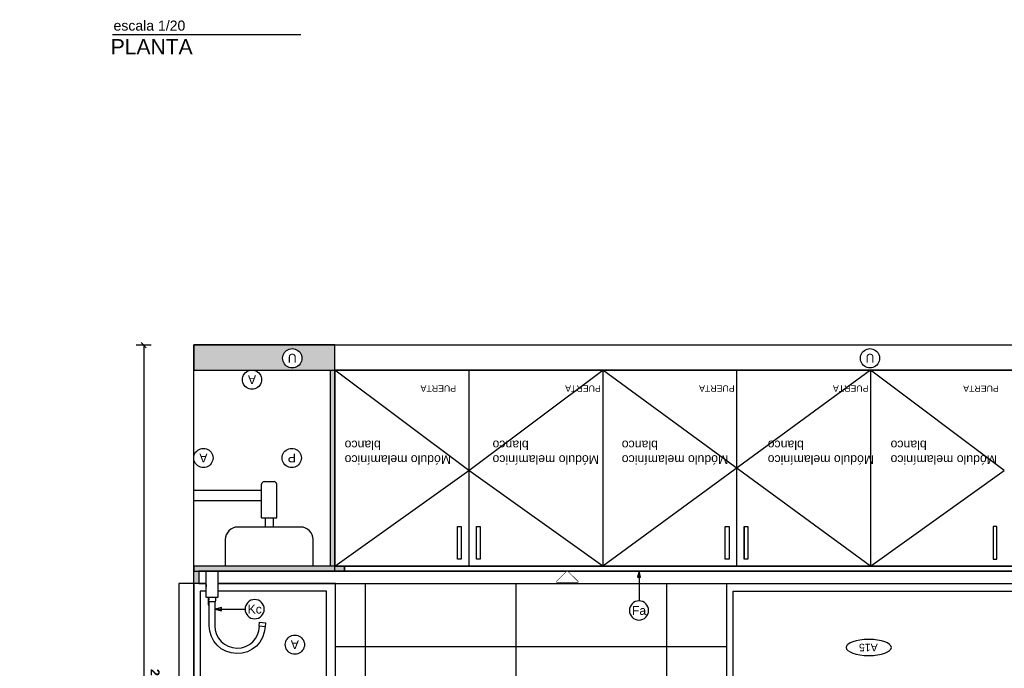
# Model space of a CAD drawing. Header units: millimetres. Extents: x 2889.7 to 2958.5, y 1033.7 to 1094.5.
# Tile 9 of 32: x 2945 to 2949, y 1035.1 to 1037.7. Entities that reach past the tile are written whole.
import ezdxf
from ezdxf.enums import TextEntityAlignment as Align

# ---------------------------------------------------------------- set-up
doc = ezdxf.new("R2010")
doc.units = ezdxf.units.MM
doc.set_wipeout_variables(frame=1)
for name, color, linetype in [('0A-ALBA-1', 1, 'Continuous'), ('A PROYECCION 2', 2, 'Continuous'), ('A-ALBA-0', 9, 'Continuous'), ('A-ALBA-0 @ 20', 9, 'Continuous'), ('A-ALBA-4', 6, 'Continuous'), ('A-ANNO-SIMB @ 20', 2, 'Continuous'), ('A-ANNO-TEXT @ 20', 2, 'Continuous'), ('A-ANOT-COTA-ACUM', 1, 'Continuous'), ('A-ANOT-COTA-PARC', 1, 'Continuous'), ('A-ANOT-NIVL @ 20', 2, 'Continuous'), ('A-EQPM-FIJO', 1, 'Continuous'), ('AE-ALBA-1', 1, 'Continuous')]:
    doc.layers.add(name, color=color, linetype=linetype)
doc.styles.add('arial', font='arial.ttf')
doc.styles.add('BIS-ANOT', font='swiss.ttf')
doc.styles.add('BIS-COTA', font='swissb.ttf')
doc.styles.add('BIS-COTA-ACUM', font='swissi.ttf', dxfattribs={"oblique": 20})
doc.styles.add('E5-100', font='micross.ttf')
doc.dimstyles.new('BIS-COTA-ACUM', dxfattribs={"dimscale": 0.9, "dimtxt": 0.0016, "dimasz": 0.001, "dimexe": 0.0035, "dimexo": 0, "dimgap": 0.0005, "dimtad": 1, "dimdec": 1, "dimlfac": 100, "dimrnd": 1, "dimzin": 9, "dimdsep": 46, "dimtxsty": 'BIS-COTA-ACUM', "dimblk1": 'MARK1', "dimblk2": 'MARK2', "dimsah": 1, "dimcen": 0, "dimclrd": 1, "dimclre": 256, "dimclrt": 256, "dimaunit": 1, "dimadec": 0, "dimazin": 0, "dimtfac": 1, "dimtdec": 1, "dimtix": 1, "dimtmove": 2, "dimatfit": 3, "dimldrblk": 'MARK1', "dimfxl": 1, "dimtolj": 1, "dimarcsym": 1})
doc.dimstyles.new('BIS-COTA-PARC', dxfattribs={"dimscale": 0, "dimtxt": 0.0018, "dimasz": 0.001, "dimexe": 0.0015, "dimexo": 0, "dimgap": 0.0005, "dimtad": 1, "dimdec": 0, "dimlfac": 100, "dimzin": 9, "dimdsep": 46, "dimtxsty": 'BIS-COTA', "dimblk": 'OBLIQUE', "dimcen": 2.5, "dimclrd": 256, "dimclre": 251, "dimclrt": 2, "dimadec": 1, "dimazin": 2, "dimtfac": 1, "dimtdec": 0, "dimtix": 1, "dimtmove": 2, "dimatfit": 3, "dimldrblk": 'DOT', "dimfxl": 0.0015, "dimfxlon": 1, "dimtolj": 1, "dimtzin": 0, "dimarcsym": 0})

# ---------------------------------------------------------------- blocks, each defined once
blk = doc.blocks.new('BIS-GRIC1-CO')
blk.add_wipeout([(0.011, 0.123), (0.0114, 0.123), (0.0115, 0.123), (0.0117, 0.123), (0.0118, 0.123), (0.0119, 0.123), (0.012, 0.1229), (0.0121, 0.1229), (0.0122, 0.1228), (0.0123, 0.1227), (0.0124, 0.1227), (0.0125, 0.1226), (0.0126, 0.1225), (0.0127, 0.1224), (0.0127, 0.1223), (0.0128, 0.1222), (0.0128, 0.1221), (0.0131, 0.1204), (0.0133, 0.1186), (0.0134, 0.1169), (0.0135, 0.1152), (0.0135, 0.1135), (0.0134, 0.1118), (0.0133, 0.1101), (0.0134, 0.1088), (0.0135, 0.1075), (0.0135, 0.1063), (0.0135, 0.105), (0.022, 0.1047), (0.0221, 0.1047), (0.0222, 0.1047), (0.0223, 0.1047), (0.0224, 0.1046), (0.0225, 0.1046), (0.0226, 0.1045), (0.0226, 0.1045), (0.0227, 0.1044), (0.0228, 0.1043), (0.0228, 0.1043), (0.0229, 0.1042), (0.0229, 0.1041), (0.023, 0.104), (0.023, 0.1039), (0.023, 0.1038), (0.023, 0.1037), (0.023, 0.0629), (0.0232, 0.0618), (0.0233, 0.0607), (0.0234, 0.0597), (0.0235, 0.0586), (0.0235, 0.0575), (0.0234, 0.0564), (0.0233, 0.0554), (0.0232, 0.0543), (0.023, 0.0532), (0.023, 0), (-0.023, 0), (-0.023, 0.0532), (-0.0232, 0.0542), (-0.0233, 0.0553), (-0.0234, 0.0564), (-0.0235, 0.0575), (-0.0235, 0.0585), (-0.0234, 0.0596), (-0.0233, 0.0607), (-0.0232, 0.0618), (-0.023, 0.0628), (-0.023, 0.1037), (-0.023, 0.1038), (-0.023, 0.1039), (-0.023, 0.104), (-0.0229, 0.1041), (-0.0229, 0.1042), (-0.0228, 0.1043), (-0.0228, 0.1043), (-0.0227, 0.1044), (-0.0226, 0.1045), (-0.0226, 0.1045), (-0.0225, 0.1046), (-0.0224, 0.1046), (-0.0223, 0.1047), (-0.0222, 0.1047), (-0.0221, 0.1047), (-0.022, 0.1047), (-0.0136, 0.105), (-0.0145, 0.128), (-0.0145, 0.1289), (-0.0144, 0.1297), (-0.0143, 0.1305), (-0.0141, 0.1313), (-0.0139, 0.132), (-0.0136, 0.1328), (-0.0133, 0.1336), (-0.013, 0.1343), (-0.0125, 0.135), (-0.0121, 0.1356), (-0.0116, 0.1363), (-0.011, 0.1369), (-0.011, 0.2177), (-0.0101, 0.2315), (-0.0076, 0.245), (-0.0034, 0.2581), (0.0024, 0.2706), (0.0097, 0.2823), (0.0184, 0.293), (0.0284, 0.3025), (0.0394, 0.3107), (0.0514, 0.3175), (0.0642, 0.3228), (0.0775, 0.3264), (0.0911, 0.3284), (0.1049, 0.3286), (0.1186, 0.3272), (0.132, 0.3241), (0.1449, 0.3193), (0.1571, 0.313), (0.1685, 0.3052), (0.1788, 0.296), (0.1879, 0.2857), (0.1956, 0.2743), (0.2019, 0.262), (0.2066, 0.2491), (0.2097, 0.2356), (0.2111, 0.2219), (0.212, 0.222), (0.2134, 0.2061), (0.1895, 0.204), (0.1881, 0.2199), (0.1891, 0.22), (0.1882, 0.2311), (0.1858, 0.2419), (0.1821, 0.2524), (0.1772, 0.2623), (0.1711, 0.2716), (0.1638, 0.28), (0.1556, 0.2874), (0.1465, 0.2938), (0.1367, 0.299), (0.1263, 0.3029), (0.1155, 0.3055), (0.1045, 0.3067), (0.0934, 0.3066), (0.0824, 0.305), (0.0717, 0.3022), (0.0614, 0.298), (0.0517, 0.2926), (0.0428, 0.286), (0.0348, 0.2783), (0.0277, 0.2697), (0.0218, 0.2603), (0.0172, 0.2503), (0.0138, 0.2397), (0.0117, 0.2288), (0.011, 0.2177), (0.0112, 0.123)])
for p, q in [((0.2111, 0.2219), (0.1891, 0.22)), ((0.011, 0.123), (-0.0114, 0.123)), ((-0.011, 0.1369), (-0.011, 0.123)), ((0.0135, 0.105), (-0.0136, 0.105)), ((-0.023, 0.0532), (-0.023, 0.0628)), ((0.023, 0.0532), (0.023, 0.0629))]:
    blk.add_line(p, q)
blk.add_lwpolyline([(0.0112, 0.123), (0.011, 0.2177, -0.987285), (0.1891, 0.22), (0.1881, 0.2199), (0.1895, 0.204), (0.2134, 0.2061), (0.212, 0.222), (0.2111, 0.2219, 0.9807), (-0.011, 0.2177), (-0.011, 0.1369, 0.208358), (-0.0145, 0.128), (-0.0136, 0.105), (-0.022, 0.1047, 0.404276), (-0.023, 0.1037), (-0.023, 0.0628, 0.104505), (-0.023, 0.0532), (-0.023, 0), (0.023, 0), (0.023, 0.0532, 0.104194), (0.023, 0.0629), (0.023, 0.1037, 0.404073), (0.022, 0.1047, 0.00047), (0.0135, 0.105, 0.024223), (0.0133, 0.1101, 0.064983), (0.0128, 0.1221, 0.35869), (0.0114, 0.123), (0.011, 0.123)], format="xyb")
for centre, radius, start, end in [((0.0158, 0.1161), 0.0292, 168.2834, 182.4169), ((-0.0116, 0.1218), 0.00126, 82.4736, 166.3904), ((-0.127, 0.1113), 0.1137, 356.8488, 1.8325)]:
    blk.add_arc(centre, radius, start, end)
blk = doc.blocks.new('CCA-PLANI1')
blk.add_wipeout([(0.225, 0), (0.2186, -0.0189), (0.2045, -0.0333), (0.1875, -0.0442), (0.1691, -0.0528), (0.15, -0.0596), (0.1305, -0.0652), (0.1108, -0.0696), (0.0908, -0.0732), (0.0708, -0.0759), (0.0506, -0.078), (0.0304, -0.0793), (0.0101, -0.0799), (-0.0101, -0.0799), (-0.0304, -0.0793), (-0.0506, -0.078), (-0.0708, -0.0759), (-0.0908, -0.0732), (-0.1108, -0.0696), (-0.1305, -0.0652), (-0.15, -0.0596), (-0.1691, -0.0528), (-0.1875, -0.0442), (-0.2045, -0.0333), (-0.2186, -0.0189), (-0.225, 0), (-0.2186, 0.0189), (-0.2045, 0.0333), (-0.1875, 0.0442), (-0.1691, 0.0528), (-0.15, 0.0596), (-0.1305, 0.0652), (-0.1108, 0.0696), (-0.0908, 0.0732), (-0.0708, 0.0759), (-0.0506, 0.078), (-0.0304, 0.0793), (-0.0101, 0.0799), (0.0101, 0.0799), (0.0304, 0.0793), (0.0506, 0.078), (0.0708, 0.0759), (0.0908, 0.0732), (0.1108, 0.0696), (0.1305, 0.0652), (0.15, 0.0596), (0.1691, 0.0528), (0.1875, 0.0442), (0.2045, 0.0333), (0.2186, 0.0189)])
blk.add_ellipse((0, 0), major_axis=(-0.225, 0), ratio=0.355556, start_param=-3.141592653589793, end_param=3.141592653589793)
at = {"color": 2, "style": 'E5-100'}
blk.add_attdef('TIPO', text='', height=0.075, rotation=360, dxfattribs=at).set_placement((0, 0), align=Align.MIDDLE_CENTER)
blk = doc.blocks.new('A-ANNO-NOM-2')
blk.add_wipeout([(0, -0.00191), (0.0003, -0.00189), (0.00059, -0.00182), (0.00087, -0.0017), (0.00112, -0.00155), (0.00135, -0.00135), (0.00155, -0.00112), (0.0017, -0.00087), (0.00182, -0.00059), (0.00189, -0.0003), (0.00191, 0), (0.00189, 0.0003), (0.00182, 0.00059), (0.0017, 0.00087), (0.00155, 0.00112), (0.00135, 0.00135), (0.00112, 0.00155), (0.00087, 0.0017), (0.00059, 0.00182), (0.0003, 0.00189), (0, 0.00191), (-0.0003, 0.00189), (-0.00059, 0.00182), (-0.00087, 0.0017), (-0.00112, 0.00155), (-0.00135, 0.00135), (-0.00155, 0.00112), (-0.0017, 0.00087), (-0.00182, 0.00059), (-0.00189, 0.0003), (-0.00191, 0), (-0.00189, -0.0003), (-0.00182, -0.00059), (-0.0017, -0.00087), (-0.00155, -0.00112), (-0.00135, -0.00135), (-0.00112, -0.00155), (-0.00087, -0.0017), (-0.00059, -0.00182), (-0.0003, -0.00189)])
blk.add_lwpolyline([(0, -0.00191), (0.0003, -0.00189), (0.00059, -0.00182), (0.00087, -0.0017), (0.00112, -0.00155), (0.00135, -0.00135), (0.00155, -0.00112), (0.0017, -0.00087), (0.00182, -0.00059), (0.00189, -0.0003), (0.00191, 0), (0.00189, 0.0003), (0.00182, 0.00059), (0.0017, 0.00087), (0.00155, 0.00112), (0.00135, 0.00135), (0.00112, 0.00155), (0.00087, 0.0017), (0.00059, 0.00182), (0.0003, 0.00189), (0, 0.00191), (-0.0003, 0.00189), (-0.00059, 0.00182), (-0.00087, 0.0017), (-0.00112, 0.00155), (-0.00135, 0.00135), (-0.00155, 0.00112), (-0.0017, 0.00087), (-0.00182, 0.00059), (-0.00189, 0.0003), (-0.00191, 0), (-0.00189, -0.0003), (-0.00182, -0.00059), (-0.0017, -0.00087), (-0.00155, -0.00112), (-0.00135, -0.00135), (-0.00112, -0.00155), (-0.00087, -0.0017), (-0.00059, -0.00182), (-0.0003, -0.00189)], close=True)
at = {"color": 1, "linetype": 'Continuous', "style": 'E5-100'}
blk.add_attdef('LETRA', text='', height=0.00175, dxfattribs=at).set_placement((0, 0), align=Align.MIDDLE_CENTER)
blk = doc.blocks.new('*U321')
at = {"color": 0, "linetype": 'Continuous'}
blk.add_line((-0.0043, 0), (0.00215, 0), dxfattribs=at)
at = {"color": 0, "linetype": 'Continuous', "ltscale": 5}
blk.add_lwpolyline([(-0.00215, -0.00215), (0.00215, -0.00215), (0, 0), (-0.00215, -0.00215)], dxfattribs=at)
blk.add_wipeout([(0, 0), (0.00215, -0.00215), (-0.00215, -0.00215)])
blk = doc.blocks.new('*U34')
blk.add_lwpolyline([(-0.00785, 0), (-0.0066, 0.00031), (-0.0066, -0.00031)], close=True)
blk.add_wipeout([(0, -0.00191), (0.0003, -0.00189), (0.00059, -0.00182), (0.00087, -0.0017), (0.00112, -0.00155), (0.00135, -0.00135), (0.00155, -0.00112), (0.0017, -0.00087), (0.00182, -0.00059), (0.00189, -0.0003), (0.00191, 0), (0.00189, 0.0003), (0.00182, 0.00059), (0.0017, 0.00087), (0.00155, 0.00112), (0.00135, 0.00135), (0.00112, 0.00155), (0.00087, 0.0017), (0.00059, 0.00182), (0.0003, 0.00189), (0, 0.00191), (-0.0003, 0.00189), (-0.00059, 0.00182), (-0.00087, 0.0017), (-0.00112, 0.00155), (-0.00135, 0.00135), (-0.00155, 0.00112), (-0.0017, 0.00087), (-0.00182, 0.00059), (-0.00189, 0.0003), (-0.00191, 0), (-0.00189, -0.0003), (-0.00182, -0.00059), (-0.0017, -0.00087), (-0.00155, -0.00112), (-0.00135, -0.00135), (-0.00112, -0.00155), (-0.00087, -0.0017), (-0.00059, -0.00182), (-0.0003, -0.00189)])
at = {"linetype": 'Continuous'}
blk.add_line((-0.00785, 0), (-0.00191, 0), dxfattribs=at)
blk.add_circle((0, 0), 0.00191)
at = {"color": 1, "linetype": 'Continuous', "style": 'E5-100'}
blk.add_attdef('LETRA', text='', height=0.00175, dxfattribs=at).set_placement((0, 0), align=Align.MIDDLE_CENTER)
blk = doc.blocks.new('*D375')
at = {"layer": 'A-ANOT-COTA-ACUM', "lineweight": -2, "transparency": 16777216}
blk.add_line((2949.2292, 1035.1674), (2949.1271, 1035.1674), dxfattribs=at)
at = {"layer": 'A-ANOT-COTA-ACUM', "transparency": 16777216, "insert": (2949.1663, 1035.1409), "char_height": 0.032, "attachment_point": 5, "rotation": 180, "style": 'BIS-COTA-ACUM'}
blk.add_mtext('\\A1;120', dxfattribs=at)
blk = doc.blocks.new('MARK1')
at = {"color": 0}
for p, q in [((1, 0), (-1, 0)), ((0, 1.5), (0, -1.5))]:
    blk.add_line(p, q, dxfattribs=at)
blk.add_lwpolyline([(0.5, 0.5), (-0.5, -0.5)], dxfattribs=at)
blk = doc.blocks.new('MARK2')
at = {"color": 0}
for p, q in [((1, 0), (-1, 0)), ((0, 1.5), (0, -1.5))]:
    blk.add_line(p, q, dxfattribs=at)
blk.add_lwpolyline([(0.5, 0.5), (-0.5, -0.5)], dxfattribs=at)
blk = doc.blocks.new('*D376')
at = {"layer": 'A-ANOT-COTA-ACUM', "lineweight": -2, "transparency": 16777216}
blk.add_line((2949.4892, 1035.1674), (2949.5975, 1035.1674), dxfattribs=at)
at = {"layer": 'A-ANOT-COTA-ACUM', "transparency": 16777216, "insert": (2949.5583, 1035.1409), "char_height": 0.032, "attachment_point": 5, "rotation": 180, "style": 'BIS-COTA-ACUM'}
blk.add_mtext('\\A1;120', dxfattribs=at)
blk = doc.blocks.new('*D377')
at = {"layer": 'A-ANOT-COTA-ACUM', "lineweight": -2, "transparency": 16777216}
blk.add_line((2950.7137, 1035.1674), (2950.6067, 1035.1674), dxfattribs=at)
at = {"layer": 'A-ANOT-COTA-ACUM', "transparency": 16777216, "insert": (2950.646, 1035.1409), "char_height": 0.032, "attachment_point": 5, "rotation": 180, "style": 'BIS-COTA-ACUM'}
blk.add_mtext('\\A1;120', dxfattribs=at)
blk = doc.blocks.new('*D378')
at = {"layer": 'A-ANOT-COTA-ACUM', "lineweight": -2, "transparency": 16777216}
blk.add_line((2950.9237, 1035.1674), (2951.0261, 1035.1674), dxfattribs=at)
at = {"layer": 'A-ANOT-COTA-ACUM', "transparency": 16777216, "insert": (2950.9869, 1035.1409), "char_height": 0.032, "attachment_point": 5, "rotation": 180, "style": 'BIS-COTA-ACUM'}
blk.add_mtext('\\A1;120', dxfattribs=at)
blk = doc.blocks.new('*U35')
blk.add_lwpolyline([(0, -0.00785), (-0.00031, -0.0066), (0.00031, -0.0066)], close=True)
blk.add_wipeout([(0, -0.00191), (0.0003, -0.00189), (0.00059, -0.00182), (0.00087, -0.0017), (0.00112, -0.00155), (0.00135, -0.00135), (0.00155, -0.00112), (0.0017, -0.00087), (0.00182, -0.00059), (0.00189, -0.0003), (0.00191, 0), (0.00189, 0.0003), (0.00182, 0.00059), (0.0017, 0.00087), (0.00155, 0.00112), (0.00135, 0.00135), (0.00112, 0.00155), (0.00087, 0.0017), (0.00059, 0.00182), (0.0003, 0.00189), (0, 0.00191), (-0.0003, 0.00189), (-0.00059, 0.00182), (-0.00087, 0.0017), (-0.00112, 0.00155), (-0.00135, 0.00135), (-0.00155, 0.00112), (-0.0017, 0.00087), (-0.00182, 0.00059), (-0.00189, 0.0003), (-0.00191, 0), (-0.00189, -0.0003), (-0.00182, -0.00059), (-0.0017, -0.00087), (-0.00155, -0.00112), (-0.00135, -0.00135), (-0.00112, -0.00155), (-0.00087, -0.0017), (-0.00059, -0.00182), (-0.0003, -0.00189)])
at = {"linetype": 'Continuous'}
blk.add_line((0, -0.00785), (0, -0.00191), dxfattribs=at)
blk.add_circle((0, 0), 0.00191)
at = {"color": 1, "linetype": 'Continuous', "style": 'E5-100'}
blk.add_attdef('LETRA', text='', height=0.00175, dxfattribs=at).set_placement((0, 0), align=Align.MIDDLE_CENTER)
blk = doc.blocks.new('A-ANNO-TIT')
blk.add_line((-0.0375, 0), (0, 0))
at = {"linetype": 'Continuous', "style": 'E5-100'}
blk.add_attdef('TITULO', text='', height=0.003, dxfattribs=at).set_placement((0, 0), align=Align.BOTTOM_RIGHT)
blk.add_attdef('ESCALA', text='', height=0.002, dxfattribs=at).set_placement((-0.00024, -0.00283), align=Align.RIGHT)
blk = doc.blocks.new('_Oblique')
at = {"color": 0, "linetype": 'ByBlock', "lineweight": -2}
blk.add_line((-0.5, -0.5), (0.5, 0.5), dxfattribs=at)
blk = doc.blocks.new('*D418')
at = {"layer": 'A-ANOT-COTA-PARC', "color": 251, "lineweight": -2, "transparency": 16777216}
for p, q in [((2945.5659, 1036.3664), (2945.5059, 1036.3664)), ((2945.5659, 1033.7054), (2945.5059, 1033.7054))]:
    blk.add_line(p, q, dxfattribs=at)
at = {"layer": 'A-ANOT-COTA-PARC', "lineweight": -2, "transparency": 16777216}
blk.add_line((2945.5359, 1036.3664), (2945.5359, 1033.7054), dxfattribs=at)
at = {"layer": 'A-ANOT-COTA-PARC', "lineweight": -2, "transparency": 16777216, "xscale": 0.02, "yscale": 0.02, "zscale": 0.02}
for p, rotation in [((2945.5359, 1036.3664), 90), ((2945.5359, 1033.7054), 270)]:
    blk.add_blockref('_Oblique', p, dxfattribs=dict(at, rotation=rotation))
at = {"layer": 'A-ANOT-COTA-PARC', "color": 2, "transparency": 16777216, "insert": (2945.5807, 1035.0359), "char_height": 0.036, "attachment_point": 5, "rotation": 270, "style": 'BIS-COTA'}
blk.add_mtext('\\A1;266', dxfattribs=at)
blk = doc.blocks.new('_Dot')
at = {"color": 0, "linetype": 'ByBlock', "lineweight": -2}
blk.add_line((-0.5, 0), (-1, 0), dxfattribs=at)
at = {"color": 0, "linetype": 'ByBlock', "const_width": 0.5}
blk.add_lwpolyline([(-0.25, 0, 1), (0.25, 0, 1)], format="xyb", close=True, dxfattribs=at)

msp = doc.modelspace()

# ---------------------------------------------------------------- hatches: boundary and pattern name
h = msp.add_hatch(color=251)
h.dxf.hatch_style = 1
h.paths.add_polyline_path([(2945.75339, 1036.26737), (2945.73539, 1036.26737), (2945.73539, 1036.36737), (2946.29739, 1036.36737), (2946.29739, 1036.26737)])
h = msp.add_hatch(color=252)
h.dxf.hatch_style = 1
h.paths.add_polyline_path([(2946.29739, 1035.48737), (2946.2794, 1035.48737), (2946.27939, 1036.26737), (2946.29739, 1036.26737)])
h = msp.add_hatch(color=252)
h.dxf.hatch_style = 1
h.paths.add_polyline_path([(2946.33539, 1035.48737), (2945.73539, 1035.48737), (2945.73539, 1035.46737), (2946.33539, 1035.46737)])
h = msp.add_hatch(color=252)
h.dxf.hatch_style = 1
h.paths.add_polyline_path([(2945.73539, 1035.46737), (2945.75539, 1035.46737), (2945.75539, 1035.41737), (2945.73539, 1035.41737)])
at = {"layer": 'A-ALBA-0'}
h = msp.add_hatch(dxfattribs=at)
h.set_pattern_fill('_USER', color=256, scale=0.3, pattern_type=0)
h.set_pattern_definition([(360, (2952.4736, 1034.8674), (4e-16, 0.3), [])])
h.paths.add_polyline_path([(2947.85811, 1035.41737), (2947.85811, 1034.86739), (2946.29987, 1034.86743), (2946.29987, 1035.41737)])
h = msp.add_hatch(dxfattribs=at)
h.set_pattern_fill('_USER', color=256, scale=0.6, angle=-90, pattern_type=0)
h.set_pattern_definition([(270, (2953.0181, 1034.8674), (0.6, -8e-16), [])])
h.paths.add_polyline_path([(2947.85811, 1035.41737), (2947.85811, 1034.86739), (2946.29987, 1034.8674), (2946.29987, 1035.41737)])

# ---------------------------------------------------------------- linework, layer by layer
at = {"layer": '0A-ALBA-1', "color": 1}
for p, q in [((2946.00539, 1035.67948, -0.00045), (2946.00539, 1035.81337, -0.00045)), ((2946.01539, 1035.82337, -0.00045), (2946.05539, 1035.82337, -0.00045)), ((2946.06539, 1035.67948, -0.00045), (2946.06539, 1035.81337, -0.00045)), ((2946.00539, 1035.78737, -0.00045), (2945.73539, 1035.78737, -0.00045)), ((2946.00539, 1035.74737, -0.00045), (2945.73539, 1035.74737, -0.00045)), ((2946.00539, 1035.67948, -0.00045), (2946.06539, 1035.67948, -0.00045)), ((2946.01926, 1035.67948, -0.00045), (2946.01926, 1035.64237, -0.00045)), ((2946.05152, 1035.67948, -0.00045), (2946.05152, 1035.64237, -0.00045))]:
    msp.add_line(p, q, dxfattribs=at)
at = {"layer": '0A-ALBA-1', "color": 1, "elevation": -0.00045}
msp.add_lwpolyline([(2946.21039, 1035.48737), (2946.21039, 1035.59237, 0.4142136), (2946.16039, 1035.64237), (2945.91039, 1035.64237, 0.4142136), (2945.86039, 1035.59237), (2945.86039, 1035.48737)], format="xyb", dxfattribs=at)
at = {"layer": '0A-ALBA-1', "color": 1}
for centre, start, end in [((2946.01539, 1035.81337, -0.00045), 90, 180), ((2946.05539, 1035.81337, -0.00045), 360, 90)]:
    msp.add_arc(centre, 0.01, start, end, dxfattribs=at)
at = {"layer": 'A-ALBA-0'}
for p, q in [((2946.83039, 1036.26737), (2946.83039, 1035.48737)), ((2947.36339, 1036.26737), (2947.36339, 1035.48737)), ((2947.89639, 1036.26737), (2947.89639, 1035.48737)), ((2947.92641, 1035.64447, 0), (2947.92641, 1035.51447, 0))]:
    msp.add_line(p, q, dxfattribs=at)
for points in [[(2949.44539, 1036.36737), (2949.44539, 1036.26737), (2946.29739, 1036.26737), (2946.29739, 1036.36737)], [(2949.49539, 1035.46737), (2946.29739, 1035.46737), (2946.29739, 1036.26737), (2949.49539, 1036.26737)], [(2946.78539, 1035.51499), (2946.78539, 1035.64499), (2946.80039, 1035.64499), (2946.80039, 1035.51499)], [(2946.86039, 1035.51499), (2946.86039, 1035.64499), (2946.87539, 1035.64499), (2946.87539, 1035.51499)], [(2947.85139, 1035.51499), (2947.85139, 1035.64499), (2947.86639, 1035.64499), (2947.86639, 1035.51499)], [(2947.92639, 1035.51499), (2947.92639, 1035.64499), (2947.94139, 1035.64499), (2947.94139, 1035.51499)], [(2948.93239, 1035.51499), (2948.93239, 1035.64499), (2948.91739, 1035.64499), (2948.91739, 1035.51499)]]:
    msp.add_lwpolyline(points, close=True, dxfattribs=at)
for points in [[(2946.29739, 1035.48737), (2946.83039, 1035.86737), (2946.29739, 1036.26737)], [(2947.36339, 1035.48737), (2946.83039, 1035.86737), (2947.36339, 1036.26737)]]:
    msp.add_lwpolyline(points, dxfattribs=at)
at = {"layer": 'A-ALBA-0', "elevation": -0.00045}
msp.add_lwpolyline([(2945.73539, 1035.41737), (2945.67534, 1035.41737), (2945.67534, 1034.86737), (2945.73539, 1034.86737)], close=True, dxfattribs=at)
at = {"layer": 'A-ALBA-0', "extrusion": (-4.78788e-19, -0.000518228, 1), "elevation": -0.52413}
for points in [[(2947.85811, 1034.86726), (2947.85811, 1035.41724), (2949.15947, 1035.41723), (2949.15947, 1034.86726)], [(2949.12947, 1035.38723), (2949.12947, 1034.89723), (2947.88293, 1034.89724), (2947.88293, 1035.38724)]]:
    msp.add_lwpolyline(points, close=True, dxfattribs=at)
at = {"layer": 'A-ALBA-4', "color": 1}
msp.add_lwpolyline([(2949.49539, 1035.46737), (2946.29739, 1035.46737)], dxfattribs=at)
at = {"layer": 'AE-ALBA-1'}
for points in [[(2952.83539, 1033.70537), (2945.73539, 1033.70537), (2945.73539, 1036.36737), (2952.83539, 1036.36737)], [(2946.29739, 1036.36737), (2945.73539, 1036.36737), (2945.73539, 1036.26737), (2946.29739, 1036.26737)], [(2946.33539, 1035.48737), (2946.33539, 1035.46737), (2949.49539, 1035.46737), (2949.49539, 1035.48737)]]:
    msp.add_lwpolyline(points, close=True, dxfattribs=at)
at = {"layer": 'AE-ALBA-1', "elevation": -0.00045}
for points in [[(2946.29739, 1035.48737), (2946.2794, 1035.48737), (2946.27939, 1036.26737), (2946.29739, 1036.26737)], [(2946.33539, 1035.48737), (2945.73539, 1035.48737), (2945.73539, 1035.46737), (2946.33539, 1035.46737)], [(2945.73539, 1035.46737), (2945.75539, 1035.46737), (2945.75539, 1035.41737), (2945.73539, 1035.41737)]]:
    msp.add_lwpolyline(points, close=True, dxfattribs=at)
at = {"layer": 'AE-ALBA-1'}
msp.add_lwpolyline([(2946.29739, 1035.48737), (2949.49539, 1035.48737)], dxfattribs=at)
msp.add_lwpolyline([(2946.29739, 1035.48737), (2949.49539, 1035.48737)], dxfattribs=at)

# ---------------------------------------------------------------- block references
at = {"layer": 'A-ANNO-TEXT @ 20', "linetype": 'Continuous'}
ref = msp.add_blockref('A-ANNO-TIT', (2945.41107, 1037.60175), dxfattribs=dict(at, xscale=20, yscale=20, zscale=20, rotation=179.9999999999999))
ref.add_attrib('TITULO', 'PLANTA', dxfattribs={"layer": '0', "linetype": 'Continuous', "height": 0.06, "style": 'E5-100'}).set_placement((2945.73051, 1037.50655), align=Align.BOTTOM_RIGHT)
ref.add_attrib('ESCALA', 'escala 1/20', dxfattribs={"layer": '0', "linetype": 'Continuous', "height": 0.04, "style": 'E5-100'}).set_placement((2945.70141, 1037.61842), align=Align.RIGHT)

# ---------------------------------------------------------------- texts
at = {"layer": 'A-ALBA-0', "attachment_point": 9, "rotation": 180, "style": 'arial'}
for s, width, insert, char_height in [('\\A1;PUERTA', 0.6462151, (2946.63795, 1036.20638), 0.025), ('\\A1;PUERTA', 0.6462151, (2947.21403, 1036.20638, 0), 0.025), ('\\A1;PUERTA', 0.6462151, (2947.74715, 1036.20638, 0), 0.025), ('\\A1;PUERTA', 0.6462151, (2948.28003, 1036.20638, 0), 0.025), ('\\A1;PUERTA', 0.6462151, (2948.79871, 1036.20603), 0.025), ('\\A1;Módulo melamínico blanco', 0.5027257, (2946.33573, 1035.98712, 0.00045), 0.035), ('\\A1;Módulo melamínico blanco', 0.5027257, (2946.92463, 1035.98712, 0.00045), 0.035), ('\\A1;Módulo melamínico blanco', 0.5027257, (2947.43929, 1035.98712, 0.00045), 0.035), ('\\A1;Módulo melamínico blanco', 0.5027257, (2948.02019, 1035.98712, 0.00045), 0.035), ('\\A1;Módulo melamínico blanco', 0.5027257, (2948.50944, 1035.98712, 0.00045), 0.035)]:
    msp.add_mtext_dynamic_manual_height_columns(s, width=width, gutter_width=12.5, heights=[0], dxfattribs=dict(at, insert=insert, char_height=char_height))

# ---------------------------------------------------------------- next in the draw order: block references
at = {"layer": 'A-ALBA-0 @ 20'}
ref = msp.add_blockref('CCA-PLANI1', (2948.42277, 1035.16307), dxfattribs=dict(at, xscale=-0.400175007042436, yscale=0.400175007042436, zscale=0.400175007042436, rotation=180))
ref.add_attrib('TIPO', 'A15', dxfattribs={"layer": '0', "color": 2, "height": 0.030013, "rotation": 180, "style": 'E5-100'}).set_placement((2948.4211, 1035.16307), align=Align.MIDDLE_CENTER)
at = {"layer": 'A-ANNO-SIMB @ 20', "linetype": 'Continuous'}
ref = msp.add_blockref('*U34', (2945.97768, 1035.31562), dxfattribs=dict(at, xscale=-20, yscale=20, zscale=20, rotation=180))
ref.add_attrib('LETRA', 'Kc', dxfattribs={"layer": '0', "color": 1, "linetype": 'Continuous', "height": 0.035, "style": 'E5-100'}).set_placement((2945.97768, 1035.31562), align=Align.MIDDLE_CENTER)
ref = msp.add_blockref('A-ANNO-NOM-2', (2946.13761, 1035.17441), dxfattribs=dict(at, xscale=-20, yscale=20, zscale=20, rotation=180))
ref.add_attrib('LETRA', 'A', dxfattribs={"layer": '0', "color": 1, "linetype": 'Continuous', "height": 0.035, "rotation": 180, "style": 'BIS-ANOT'}).set_placement((2946.13761, 1035.17441), align=Align.MIDDLE_CENTER)
at = {"layer": 'A-ANOT-NIVL @ 20', "xscale": 20, "yscale": 20, "zscale": 20}
msp.add_blockref('*U321', (2947.22201, 1035.46737), dxfattribs=at)

# ---------------------------------------------------------------- next in the draw order: linework, layer by layer
at = {"layer": 'A-ALBA-0', "elevation": -0.00045}
for points in [[(2945.73539, 1035.41737), (2945.73539, 1034.86737), (2946.29987, 1034.86737), (2946.29987, 1035.41737)], [(2946.26382, 1035.38737), (2945.76021, 1035.38737), (2945.76021, 1034.89737), (2946.26382, 1034.89737)]]:
    msp.add_lwpolyline(points, close=True, dxfattribs=at)

# ---------------------------------------------------------------- next in the draw order: dimensions: what is measured, and where the dimension line sits
at = {"layer": 'A-ANOT-COTA-ACUM'}
for feature_location, offset, origin, picture, middle in [((2950.71371, 1035.16737), (-0.01851, 0), (2945.73539, 1036.36635), '*D377', (2950.64596, 1035.14093)), ((2950.92371, 1035.16737), (0.01393, 0), (2945.73539, 1036.36635), '*D378', (2950.98688, 1035.14093)), ((2949.2292, 1035.16737), (-0.01364, 0), (2946.11189, 1036.36635), '*D375', (2949.16633, 1035.14093)), ((2949.4892, 1035.16737), (0.01983, 0), (2946.11189, 1036.36635), '*D376', (2949.55826, 1035.14093))]:
    dim = msp.add_ordinate_dim(feature_location=feature_location, offset=offset, dtype=0, origin=origin, dimstyle='BIS-COTA-ACUM', override={"dimscale": 0, "dimtix": 1, "dimtofl": 1, "dimtmove": 2, "dimatfit": 3}, dxfattribs=at)
    dim.commit()
    dim.dimension.update_dxf_attribs({"geometry": picture, "text_midpoint": middle})

# ---------------------------------------------------------------- next in the draw order: block references
at = {"layer": 'A-ANNO-SIMB @ 20', "linetype": 'Continuous', "extrusion": (0.000855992, -0.000855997, 0.999999)}
ref = msp.add_blockref('A-ANNO-NOM-2', (2946.12615, 1036.31616, 1.63478), dxfattribs=dict(at, xscale=-20, yscale=20.00000000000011, zscale=20.00000000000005, rotation=180))
ref.add_attrib('LETRA', 'U', dxfattribs={"layer": '0', "color": 1, "linetype": 'Continuous', "extrusion": (0.000855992, -0.000855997, 0.999999), "height": 0.035, "rotation": 180, "style": 'BIS-ANOT'}).set_placement((2946.12617, 1036.31616, 1.63478), align=Align.MIDDLE_CENTER)
ref = msp.add_blockref('A-ANNO-NOM-2', (2948.42648, 1036.31616, 1.63675), dxfattribs=dict(at, xscale=-20, yscale=20.00000000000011, zscale=20.00000000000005, rotation=180))
ref.add_attrib('LETRA', 'U', dxfattribs={"layer": '0', "color": 1, "linetype": 'Continuous', "extrusion": (0.000855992, -0.000855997, 0.999999), "height": 0.035, "rotation": 180, "style": 'BIS-ANOT'}).set_placement((2948.4265, 1036.31616, 1.63675), align=Align.MIDDLE_CENTER)
at = {"layer": 'A-ANNO-SIMB @ 20', "linetype": 'Continuous'}
ref = msp.add_blockref('A-ANNO-NOM-2', (2945.96706, 1036.22911), dxfattribs=dict(at, xscale=-20, yscale=20, zscale=20, rotation=180))
ref.add_attrib('LETRA', 'A', dxfattribs={"layer": '0', "color": 1, "linetype": 'Continuous', "height": 0.035, "rotation": 180, "style": 'BIS-ANOT'}).set_placement((2945.96706, 1036.22911), align=Align.MIDDLE_CENTER)
ref = msp.add_blockref('A-ANNO-NOM-2', (2945.77366, 1035.9175), dxfattribs=dict(at, xscale=-20, yscale=20, zscale=20, rotation=180))
ref.add_attrib('LETRA', 'A', dxfattribs={"layer": '0', "color": 1, "linetype": 'Continuous', "height": 0.035, "rotation": 180, "style": 'BIS-ANOT'}).set_placement((2945.77366, 1035.9175), align=Align.MIDDLE_CENTER)
ref = msp.add_blockref('A-ANNO-NOM-2', (2946.12532, 1035.9175), dxfattribs=dict(at, xscale=-20, yscale=20, zscale=20, rotation=180))
ref.add_attrib('LETRA', 'P', dxfattribs={"layer": '0', "color": 1, "linetype": 'Continuous', "height": 0.035, "rotation": 180, "style": 'BIS-ANOT'}).set_placement((2946.12532, 1035.9175), align=Align.MIDDLE_CENTER)
ref = msp.add_blockref('*U35', (2947.50788, 1035.31046), dxfattribs=dict(at, xscale=-20, yscale=20, zscale=20, rotation=180))
ref.add_attrib('LETRA', 'Fa', dxfattribs={"layer": '0', "color": 1, "linetype": 'Continuous', "height": 0.035, "style": 'E5-100'}).set_placement((2947.50788, 1035.31046), align=Align.MIDDLE_CENTER)

# ---------------------------------------------------------------- next in the draw order: linework, layer by layer
at = {"layer": 'A PROYECCION 2', "linetype": 'Continuous', "lineweight": 13}
msp.add_lwpolyline([(2946.29739, 1035.46737), (2949.49539, 1035.46737)], dxfattribs=at)
at = {"layer": 'A-ALBA-0'}
for p, q in [((2948.42939, 1035.48737), (2947.36339, 1036.26737)), ((2948.42939, 1036.26737), (2947.36339, 1035.48737)), ((2948.42939, 1036.26737), (2948.42939, 1035.48737))]:
    msp.add_line(p, q, dxfattribs=at)
msp.add_lwpolyline([(2948.42939, 1035.48737), (2948.96239, 1035.86737), (2948.42939, 1036.26737)], dxfattribs=at)
at = {"layer": 'AE-ALBA-1'}
msp.add_lwpolyline([(2945.75539, 1035.46737), (2945.75539, 1035.41737), (2949.49539, 1035.41737), (2949.49539, 1035.46737)], close=True, dxfattribs=at)

# ---------------------------------------------------------------- next in the draw order: dimensions: what is measured, and where the dimension line sits
at = {"layer": 'A-ANOT-COTA-PARC'}
dim = msp.add_linear_dim(base=(2945.53588, 1033.70537), p1=(2945.73539, 1036.36635), p2=(2945.73539, 1033.70537), angle=90, dimstyle='BIS-COTA-PARC', dxfattribs=at)
dim.commit()
dim.dimension.update_dxf_attribs({"geometry": '*D418', "text_midpoint": (2945.58071, 1035.03586), "dimtype": 160, "text_rotation": 270})

# ---------------------------------------------------------------- next in the draw order: block references
at = {"layer": 'A-EQPM-FIJO', "xscale": -1, "rotation": 180}
msp.add_blockref('BIS-GRIC1-CO', (2945.80789, 1035.46737, -0.00045), dxfattribs=at)

doc.saveas('drawing.dxf')
